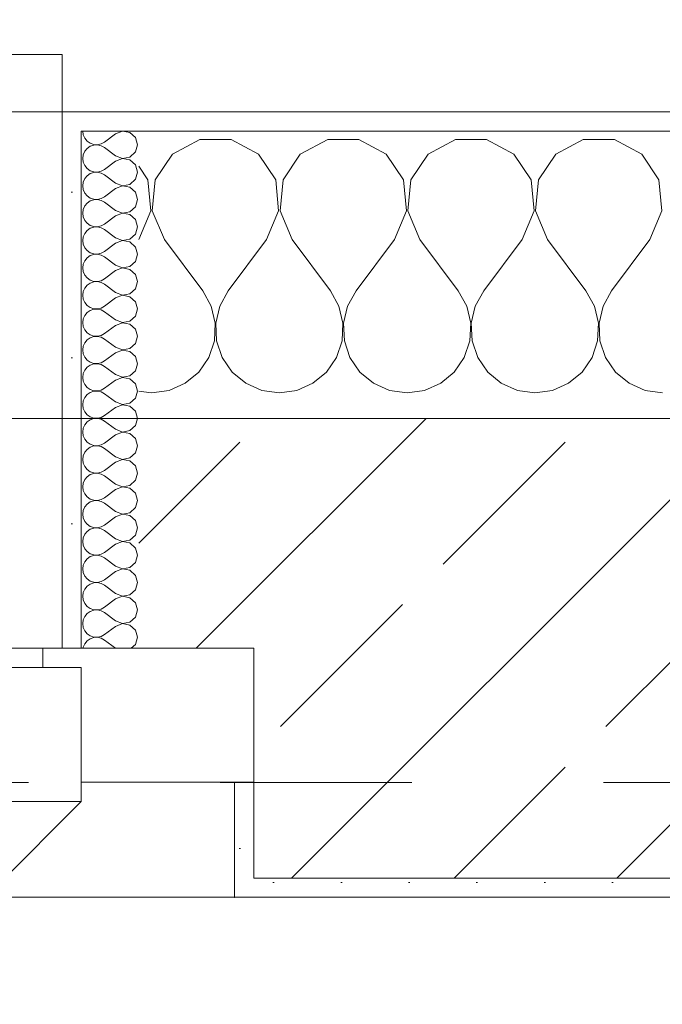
# Model space of a CAD drawing. Header units: metres. Extents: x -4 to 100, y -11 to 17.
# Tile 185 of 256: x 10.598 to 10.933, y 13.389 to 13.903. Entities that reach past the tile are written whole.
import ezdxf

# ---------------------------------------------------------------- set-up
doc = ezdxf.new("R2010")
doc.units = ezdxf.units.M
doc.header["$MEASUREMENT"] = 0
doc.linetypes.add('Strichlinie eng', pattern=[0.115, 0.075, -0.04])
doc.linetypes.add('Untersicht', pattern=[0.1, 0.075, -0.025])
for name, color, linetype in [('152 - Bemaßung_ Beschriftung.Ausbau', 7, 'Continuous'), ('603 - Struktur.Bodenplatte_ Decke Roh', 7, 'Continuous'), ('604 - Struktur.Wand Aussen', 7, 'Continuous'), ('650 - Abdeckung.Fußboden Aufbau', 7, 'Continuous'), ('Neubau_653 - Abdeckung.TB Verkofferung', 7, 'Continuous')]:
    doc.layers.add(name, color=color, linetype=linetype)
doc.styles.add('ERSTELLTER_STIL_2', font='txt')
doc.dimstyles.new('ERSTELLTER_STIL__5', dxfattribs={"dimtxt": 0.1, "dimasz": 0.0532, "dimexe": 0.18, "dimexo": 0.0625, "dimgap": 0, "dimtad": 1, "dimtih": 1, "dimtoh": 1, "dimzin": 0, "dimdsep": 46, "dimtxsty": 'ERSTELLTER_STIL_2', "dimblk": 'ARROWHEAD_2', "dimblk1": 'ARROWHEAD_2', "dimblk2": 'ARROWHEAD_2', "dimcen": 0.09, "dimse1": 1, "dimse2": 1, "dimclrd": 7, "dimclre": 7, "dimclrt": 7, "dimazin": 0, "dimtfac": 1, "dimtdec": 4, "dimtmove": 0, "dimatfit": 3, "dimfxl": 1, "dimtolj": 1, "dimtzin": 0, "dimarcsym": 0})
pattern_1 = [(0, (0, 0), (0, 0.08660254), [0, -0.05]), (0, (0.025, 0.0433), (0, 0.08660254), [0, -0.05])]
pattern_2 = [(45, (0, 0), (-0.01767767, 0.01767767), [0, -0.025])]

# ---------------------------------------------------------------- blocks, each defined once
blk = doc.blocks.new('*X65')
at = {"layer": '604 - Struktur.Wand Aussen', "color": 7, "linetype": 'Continuous', "lineweight": 5}
for p, q in [((10.69188, 13.84066), (10.67757, 13.83299)), ((10.70812, 13.84066), (10.69188, 13.84066)), ((10.72243, 13.83299), (10.70812, 13.84066)), ((10.75855, 13.84066), (10.74424, 13.83299)), ((10.77479, 13.84066), (10.75855, 13.84066)), ((10.7891, 13.83299), (10.77479, 13.84066)), ((10.82521, 13.84066), (10.8109, 13.83299)), ((10.84145, 13.84066), (10.82521, 13.84066)), ((10.85576, 13.83299), (10.84145, 13.84066)), ((10.89188, 13.84066), (10.87757, 13.83299)), ((10.90812, 13.84066), (10.89188, 13.84066)), ((10.92243, 13.83299), (10.90812, 13.84066)), ((10.67757, 13.83299), (10.66858, 13.81947)), ((10.73142, 13.81947), (10.72243, 13.83299)), ((10.74424, 13.83299), (10.73525, 13.81947)), ((10.79808, 13.81947), (10.7891, 13.83299)), ((10.8109, 13.83299), (10.80192, 13.81947)), ((10.86475, 13.81947), (10.85576, 13.83299)), ((10.87757, 13.83299), (10.86858, 13.81947)), ((10.93142, 13.81947), (10.92243, 13.83299)), ((10.66475, 13.81947), (10.66, 13.82662)), ((10.66629, 13.8033), (10.66475, 13.81947)), ((10.66858, 13.81947), (10.66705, 13.8033)), ((10.73295, 13.8033), (10.73142, 13.81947)), ((10.73525, 13.81947), (10.73371, 13.8033)), ((10.79962, 13.8033), (10.79808, 13.81947)), ((10.80192, 13.81947), (10.80038, 13.8033)), ((10.86629, 13.8033), (10.86475, 13.81947)), ((10.86858, 13.81947), (10.86705, 13.8033)), ((10.93295, 13.8033), (10.93142, 13.81947)), ((10.66, 13.78833), (10.66629, 13.8033)), ((10.66705, 13.8033), (10.67333, 13.78833)), ((10.72667, 13.78833), (10.73295, 13.8033)), ((10.73371, 13.8033), (10.74, 13.78833)), ((10.79333, 13.78833), (10.79962, 13.8033)), ((10.80038, 13.8033), (10.80667, 13.78833)), ((10.86, 13.78833), (10.86629, 13.8033)), ((10.86705, 13.8033), (10.87333, 13.78833)), ((10.92667, 13.78833), (10.93295, 13.8033)), ((10.67333, 13.78833), (10.69333, 13.76167)), ((10.72667, 13.78833), (10.70667, 13.76167)), ((10.74, 13.78833), (10.76, 13.76167)), ((10.79333, 13.78833), (10.77333, 13.76167)), ((10.80667, 13.78833), (10.82667, 13.76167)), ((10.86, 13.78833), (10.84, 13.76167)), ((10.87333, 13.78833), (10.89333, 13.76167)), ((10.92667, 13.78833), (10.90667, 13.76167)), ((10.69778, 13.75362), (10.69333, 13.76167)), ((10.70667, 13.76167), (10.70222, 13.75362)), ((10.76445, 13.75362), (10.76, 13.76167)), ((10.77333, 13.76167), (10.76888, 13.75362)), ((10.83112, 13.75362), (10.82667, 13.76167)), ((10.84, 13.76167), (10.83555, 13.75362)), ((10.89778, 13.75362), (10.89333, 13.76167)), ((10.90667, 13.76167), (10.90222, 13.75362)), ((10.69987, 13.74466), (10.69778, 13.75362)), ((10.70222, 13.75362), (10.70013, 13.74466)), ((10.76653, 13.74466), (10.76445, 13.75362)), ((10.76888, 13.75362), (10.7668, 13.74466)), ((10.8332, 13.74466), (10.83112, 13.75362)), ((10.83555, 13.75362), (10.83347, 13.74466)), ((10.89987, 13.74466), (10.89778, 13.75362)), ((10.90222, 13.75362), (10.90013, 13.74466)), ((10.69942, 13.73547), (10.69987, 13.74466)), ((10.70013, 13.74466), (10.70058, 13.73547)), ((10.76609, 13.73547), (10.76653, 13.74466)), ((10.7668, 13.74466), (10.76725, 13.73547)), ((10.83275, 13.73547), (10.8332, 13.74466)), ((10.83347, 13.74466), (10.83391, 13.73547)), ((10.89942, 13.73547), (10.89987, 13.74466)), ((10.90013, 13.74466), (10.90058, 13.73547)), ((10.69648, 13.72676), (10.69942, 13.73547)), ((10.70058, 13.73547), (10.70352, 13.72676)), ((10.76315, 13.72676), (10.76609, 13.73547)), ((10.76725, 13.73547), (10.77019, 13.72676)), ((10.82981, 13.72676), (10.83275, 13.73547)), ((10.83391, 13.73547), (10.83685, 13.72676)), ((10.89648, 13.72676), (10.89942, 13.73547)), ((10.90058, 13.73547), (10.90352, 13.72676)), ((10.69127, 13.71918), (10.69648, 13.72676)), ((10.70352, 13.72676), (10.70873, 13.71918)), ((10.75794, 13.71918), (10.76315, 13.72676)), ((10.77019, 13.72676), (10.77539, 13.71918)), ((10.82461, 13.71918), (10.82981, 13.72676)), ((10.83685, 13.72676), (10.84206, 13.71918)), ((10.89127, 13.71918), (10.89648, 13.72676)), ((10.90352, 13.72676), (10.90873, 13.71918)), ((10.68419, 13.71331), (10.69127, 13.71918)), ((10.70873, 13.71918), (10.71581, 13.71331)), ((10.75086, 13.71331), (10.75794, 13.71918)), ((10.77539, 13.71918), (10.78248, 13.71331)), ((10.81752, 13.71331), (10.82461, 13.71918)), ((10.84206, 13.71918), (10.84914, 13.71331)), ((10.88419, 13.71331), (10.89127, 13.71918)), ((10.90873, 13.71918), (10.91581, 13.71331)), ((10.67578, 13.7096), (10.68419, 13.71331)), ((10.71581, 13.71331), (10.72422, 13.7096)), ((10.74244, 13.7096), (10.75086, 13.71331)), ((10.78248, 13.71331), (10.79089, 13.7096)), ((10.80911, 13.7096), (10.81752, 13.71331)), ((10.84914, 13.71331), (10.85756, 13.7096)), ((10.87578, 13.7096), (10.88419, 13.71331)), ((10.91581, 13.71331), (10.92422, 13.7096)), ((10.66, 13.70926), (10.66667, 13.70833)), ((10.66667, 13.70833), (10.67578, 13.7096)), ((10.72422, 13.7096), (10.73333, 13.70833)), ((10.73333, 13.70833), (10.74244, 13.7096)), ((10.79089, 13.7096), (10.8, 13.70833)), ((10.8, 13.70833), (10.80911, 13.7096)), ((10.85756, 13.7096), (10.86667, 13.70833)), ((10.86667, 13.70833), (10.87578, 13.7096)), ((10.92422, 13.7096), (10.93333, 13.70833))]:
    blk.add_line(p, q, dxfattribs=at)
blk = doc.blocks.new('*X84')
at = {"layer": '604 - Struktur.Wand Aussen', "color": 7, "linetype": 'Continuous', "lineweight": 5}
for p, q in [((10.63071, 13.845), (10.63099, 13.84305)), ((10.6515, 13.84497), (10.64786, 13.84357)), ((10.65534, 13.84425), (10.6515, 13.84497)), ((10.65822, 13.84161), (10.65534, 13.84425)), ((10.63099, 13.84305), (10.63178, 13.84124)), ((10.63178, 13.84124), (10.63304, 13.83973)), ((10.63304, 13.83973), (10.63466, 13.83861)), ((10.64042, 13.83833), (10.64214, 13.83929)), ((10.64786, 13.84357), (10.64214, 13.83929)), ((10.65929, 13.83786), (10.65822, 13.84161)), ((10.63178, 13.83447), (10.63099, 13.83267)), ((10.63304, 13.83599), (10.63178, 13.83447)), ((10.63466, 13.8371), (10.63304, 13.83599)), ((10.63466, 13.83861), (10.63653, 13.83798)), ((10.63653, 13.83773), (10.63466, 13.8371)), ((10.63653, 13.83798), (10.6385, 13.83789)), ((10.6385, 13.83783), (10.63653, 13.83773)), ((10.6385, 13.83789), (10.64042, 13.83833)), ((10.64042, 13.83738), (10.6385, 13.83783)), ((10.64214, 13.83643), (10.64042, 13.83738)), ((10.64786, 13.83214), (10.64214, 13.83643)), ((10.65534, 13.83147), (10.65822, 13.8341)), ((10.65822, 13.8341), (10.65929, 13.83786)), ((10.63099, 13.83267), (10.63071, 13.83071)), ((10.63071, 13.83071), (10.63099, 13.82876)), ((10.63099, 13.82876), (10.63178, 13.82696)), ((10.64786, 13.82929), (10.64214, 13.825)), ((10.64786, 13.83214), (10.6515, 13.83074)), ((10.6515, 13.83069), (10.64786, 13.82929)), ((10.6515, 13.83074), (10.65534, 13.83147)), ((10.65534, 13.82996), (10.6515, 13.83069)), ((10.65822, 13.82733), (10.65534, 13.82996)), ((10.63178, 13.82696), (10.63304, 13.82544)), ((10.63304, 13.82544), (10.63466, 13.82433)), ((10.63466, 13.82433), (10.63653, 13.8237)), ((10.63653, 13.82345), (10.63466, 13.82282)), ((10.63653, 13.8237), (10.6385, 13.8236)), ((10.6385, 13.82354), (10.63653, 13.82345)), ((10.6385, 13.8236), (10.64042, 13.82405)), ((10.64042, 13.8231), (10.6385, 13.82354)), ((10.64042, 13.82405), (10.64214, 13.825)), ((10.65929, 13.82357), (10.65822, 13.82733)), ((10.65822, 13.81982), (10.65929, 13.82357)), ((10.63099, 13.81838), (10.63071, 13.81643)), ((10.63178, 13.82018), (10.63099, 13.81838)), ((10.63304, 13.8217), (10.63178, 13.82018)), ((10.63466, 13.82282), (10.63304, 13.8217)), ((10.64214, 13.82214), (10.64042, 13.8231)), ((10.64786, 13.81786), (10.64214, 13.82214)), ((10.65534, 13.81718), (10.65822, 13.81982)), ((10.63071, 13.81643), (10.63099, 13.81448)), ((10.63099, 13.81448), (10.63178, 13.81267)), ((10.64786, 13.815), (10.64214, 13.81071)), ((10.64786, 13.81786), (10.6515, 13.81646)), ((10.6515, 13.8164), (10.64786, 13.815)), ((10.6515, 13.81646), (10.65534, 13.81718)), ((10.65534, 13.81567), (10.6515, 13.8164)), ((10.65822, 13.81304), (10.65534, 13.81567)), ((10.63178, 13.81267), (10.63304, 13.81116)), ((10.63304, 13.81116), (10.63466, 13.81004)), ((10.63466, 13.80853), (10.63304, 13.80742)), ((10.63466, 13.81004), (10.63653, 13.80941)), ((10.63653, 13.80916), (10.63466, 13.80853)), ((10.63653, 13.80941), (10.6385, 13.80931)), ((10.6385, 13.80926), (10.63653, 13.80916)), ((10.6385, 13.80931), (10.64042, 13.80976)), ((10.64042, 13.80881), (10.6385, 13.80926)), ((10.64042, 13.80976), (10.64214, 13.81071)), ((10.64214, 13.80786), (10.64042, 13.80881)), ((10.65929, 13.80929), (10.65822, 13.81304)), ((10.65822, 13.80553), (10.65929, 13.80929)), ((10.63099, 13.80409), (10.63071, 13.80214)), ((10.63178, 13.8059), (10.63099, 13.80409)), ((10.63304, 13.80742), (10.63178, 13.8059)), ((10.64786, 13.80357), (10.64214, 13.80786)), ((10.64786, 13.80357), (10.6515, 13.80217)), ((10.6515, 13.80217), (10.65534, 13.8029)), ((10.65534, 13.8029), (10.65822, 13.80553)), ((10.63071, 13.80214), (10.63099, 13.80019)), ((10.63099, 13.80019), (10.63178, 13.79839)), ((10.63178, 13.79839), (10.63304, 13.79687)), ((10.64786, 13.80071), (10.64214, 13.79643)), ((10.6515, 13.80211), (10.64786, 13.80071)), ((10.65534, 13.80139), (10.6515, 13.80211)), ((10.65822, 13.79876), (10.65534, 13.80139)), ((10.65929, 13.795), (10.65822, 13.79876)), ((10.63304, 13.79313), (10.63178, 13.79161)), ((10.63304, 13.79687), (10.63466, 13.79575)), ((10.63466, 13.79425), (10.63304, 13.79313)), ((10.63466, 13.79575), (10.63653, 13.79512)), ((10.63653, 13.79488), (10.63466, 13.79425)), ((10.63653, 13.79512), (10.6385, 13.79503)), ((10.6385, 13.79497), (10.63653, 13.79488)), ((10.6385, 13.79503), (10.64042, 13.79547)), ((10.64042, 13.79453), (10.6385, 13.79497)), ((10.64042, 13.79547), (10.64214, 13.79643)), ((10.64214, 13.79357), (10.64042, 13.79453)), ((10.64786, 13.78929), (10.64214, 13.79357)), ((10.65822, 13.79124), (10.65929, 13.795)), ((10.63099, 13.78981), (10.63071, 13.78786)), ((10.63071, 13.78786), (10.63099, 13.78591)), ((10.63178, 13.79161), (10.63099, 13.78981)), ((10.64786, 13.78929), (10.6515, 13.78789)), ((10.6515, 13.78783), (10.64786, 13.78643)), ((10.6515, 13.78789), (10.65534, 13.78861)), ((10.65534, 13.7871), (10.6515, 13.78783)), ((10.65534, 13.78861), (10.65822, 13.79124)), ((10.63099, 13.78591), (10.63178, 13.7841)), ((10.63178, 13.7841), (10.63304, 13.78258)), ((10.63304, 13.78258), (10.63466, 13.78147)), ((10.64786, 13.78643), (10.64214, 13.78214)), ((10.65822, 13.78447), (10.65534, 13.7871)), ((10.65929, 13.78071), (10.65822, 13.78447)), ((10.63178, 13.77733), (10.63099, 13.77552)), ((10.63304, 13.77884), (10.63178, 13.77733)), ((10.63466, 13.77996), (10.63304, 13.77884)), ((10.63466, 13.78147), (10.63653, 13.78084)), ((10.63653, 13.78059), (10.63466, 13.77996)), ((10.63653, 13.78084), (10.6385, 13.78074)), ((10.6385, 13.78069), (10.63653, 13.78059)), ((10.6385, 13.78074), (10.64042, 13.78119)), ((10.64042, 13.78024), (10.6385, 13.78069)), ((10.64042, 13.78119), (10.64214, 13.78214)), ((10.64214, 13.77929), (10.64042, 13.78024)), ((10.64786, 13.775), (10.64214, 13.77929)), ((10.65822, 13.77696), (10.65929, 13.78071)), ((10.63099, 13.77552), (10.63071, 13.77357)), ((10.63071, 13.77357), (10.63099, 13.77162)), ((10.64786, 13.77214), (10.64214, 13.76786)), ((10.64786, 13.775), (10.6515, 13.7736)), ((10.6515, 13.77354), (10.64786, 13.77214)), ((10.6515, 13.7736), (10.65534, 13.77433)), ((10.65534, 13.77282), (10.6515, 13.77354)), ((10.65534, 13.77433), (10.65822, 13.77696)), ((10.65822, 13.77018), (10.65534, 13.77282)), ((10.63099, 13.77162), (10.63178, 13.76982)), ((10.63178, 13.76982), (10.63304, 13.7683)), ((10.63304, 13.7683), (10.63466, 13.76718)), ((10.63466, 13.76718), (10.63653, 13.76655)), ((10.6385, 13.76646), (10.64042, 13.7669)), ((10.64042, 13.7669), (10.64214, 13.76786)), ((10.65929, 13.76643), (10.65822, 13.77018)), ((10.63178, 13.76304), (10.63099, 13.76124)), ((10.63304, 13.76456), (10.63178, 13.76304)), ((10.63466, 13.76567), (10.63304, 13.76456)), ((10.63653, 13.7663), (10.63466, 13.76567)), ((10.63653, 13.76655), (10.6385, 13.76646)), ((10.6385, 13.7664), (10.63653, 13.7663)), ((10.64042, 13.76595), (10.6385, 13.7664)), ((10.64214, 13.765), (10.64042, 13.76595)), ((10.64786, 13.76071), (10.64214, 13.765)), ((10.65534, 13.76004), (10.65822, 13.76267)), ((10.65822, 13.76267), (10.65929, 13.76643)), ((10.63099, 13.76124), (10.63071, 13.75929)), ((10.63071, 13.75929), (10.63099, 13.75733)), ((10.63099, 13.75733), (10.63178, 13.75553)), ((10.64786, 13.75786), (10.64214, 13.75357)), ((10.64786, 13.76071), (10.6515, 13.75931)), ((10.6515, 13.75926), (10.64786, 13.75786)), ((10.6515, 13.75931), (10.65534, 13.76004)), ((10.65534, 13.75853), (10.6515, 13.75926)), ((10.65822, 13.7559), (10.65534, 13.75853)), ((10.63178, 13.75553), (10.63304, 13.75401)), ((10.63304, 13.75401), (10.63466, 13.7529)), ((10.63466, 13.7529), (10.63653, 13.75227)), ((10.63653, 13.75202), (10.63466, 13.75139)), ((10.63653, 13.75227), (10.6385, 13.75217)), ((10.6385, 13.75211), (10.63653, 13.75202)), ((10.6385, 13.75217), (10.64042, 13.75262)), ((10.64042, 13.75167), (10.6385, 13.75211)), ((10.64042, 13.75262), (10.64214, 13.75357)), ((10.64214, 13.75071), (10.64042, 13.75167)), ((10.65929, 13.75214), (10.65822, 13.7559)), ((10.65822, 13.74839), (10.65929, 13.75214)), ((10.63099, 13.74695), (10.63071, 13.745)), ((10.63178, 13.74876), (10.63099, 13.74695)), ((10.63304, 13.75027), (10.63178, 13.74876)), ((10.63466, 13.75139), (10.63304, 13.75027)), ((10.64786, 13.74643), (10.64214, 13.75071)), ((10.64786, 13.74643), (10.6515, 13.74503)), ((10.65534, 13.74575), (10.65822, 13.74839)), ((10.63071, 13.745), (10.63099, 13.74305)), ((10.63099, 13.74305), (10.63178, 13.74124)), ((10.63178, 13.74124), (10.63304, 13.73973)), ((10.64786, 13.74357), (10.64214, 13.73929)), ((10.6515, 13.74497), (10.64786, 13.74357)), ((10.6515, 13.74503), (10.65534, 13.74575)), ((10.65534, 13.74425), (10.6515, 13.74497)), ((10.65822, 13.74161), (10.65534, 13.74425)), ((10.65929, 13.73786), (10.65822, 13.74161)), ((10.63304, 13.73599), (10.63178, 13.73447)), ((10.63304, 13.73973), (10.63466, 13.73861)), ((10.63466, 13.7371), (10.63304, 13.73599)), ((10.63466, 13.73861), (10.63653, 13.73798)), ((10.63653, 13.73773), (10.63466, 13.7371)), ((10.63653, 13.73798), (10.6385, 13.73789)), ((10.6385, 13.73783), (10.63653, 13.73773)), ((10.6385, 13.73789), (10.64042, 13.73833)), ((10.64042, 13.73738), (10.6385, 13.73783)), ((10.64042, 13.73833), (10.64214, 13.73929)), ((10.64214, 13.73643), (10.64042, 13.73738)), ((10.64786, 13.73214), (10.64214, 13.73643)), ((10.65822, 13.7341), (10.65929, 13.73786)), ((10.63099, 13.73267), (10.63071, 13.73071)), ((10.63178, 13.73447), (10.63099, 13.73267)), ((10.64786, 13.73214), (10.6515, 13.73074)), ((10.6515, 13.73074), (10.65534, 13.73147)), ((10.65534, 13.73147), (10.65822, 13.7341)), ((10.63071, 13.73071), (10.63099, 13.72876)), ((10.63099, 13.72876), (10.63178, 13.72696)), ((10.63178, 13.72696), (10.63304, 13.72544)), ((10.64786, 13.72929), (10.64214, 13.725)), ((10.6515, 13.73069), (10.64786, 13.72929)), ((10.65534, 13.72996), (10.6515, 13.73069)), ((10.65822, 13.72733), (10.65534, 13.72996)), ((10.65929, 13.72357), (10.65822, 13.72733)), ((10.63304, 13.7217), (10.63178, 13.72018)), ((10.63304, 13.72544), (10.63466, 13.72433)), ((10.63466, 13.72282), (10.63304, 13.7217)), ((10.63466, 13.72433), (10.63653, 13.7237)), ((10.63653, 13.72345), (10.63466, 13.72282)), ((10.63653, 13.7237), (10.6385, 13.7236)), ((10.6385, 13.72354), (10.63653, 13.72345)), ((10.6385, 13.7236), (10.64042, 13.72405)), ((10.64042, 13.7231), (10.6385, 13.72354)), ((10.64042, 13.72405), (10.64214, 13.725)), ((10.64214, 13.72214), (10.64042, 13.7231)), ((10.64786, 13.71786), (10.64214, 13.72214)), ((10.65822, 13.71982), (10.65929, 13.72357)), ((10.63099, 13.71838), (10.63071, 13.71643)), ((10.63071, 13.71643), (10.63099, 13.71448)), ((10.63178, 13.72018), (10.63099, 13.71838)), ((10.64786, 13.71786), (10.6515, 13.71646)), ((10.6515, 13.7164), (10.64786, 13.715)), ((10.6515, 13.71646), (10.65534, 13.71718)), ((10.65534, 13.71567), (10.6515, 13.7164)), ((10.65534, 13.71718), (10.65822, 13.71982)), ((10.65822, 13.71304), (10.65534, 13.71567)), ((10.63099, 13.71448), (10.63178, 13.71267)), ((10.63178, 13.71267), (10.63304, 13.71116)), ((10.63304, 13.71116), (10.63466, 13.71004)), ((10.64042, 13.70976), (10.64214, 13.71071)), ((10.64786, 13.715), (10.64214, 13.71071)), ((10.65929, 13.70929), (10.65822, 13.71304)), ((10.63178, 13.7059), (10.63099, 13.70409)), ((10.63304, 13.70742), (10.63178, 13.7059)), ((10.63466, 13.70853), (10.63304, 13.70742)), ((10.63466, 13.71004), (10.63653, 13.70941)), ((10.63653, 13.70916), (10.63466, 13.70853)), ((10.63653, 13.70941), (10.6385, 13.70931)), ((10.6385, 13.70926), (10.63653, 13.70916)), ((10.6385, 13.70931), (10.64042, 13.70976)), ((10.64042, 13.70881), (10.6385, 13.70926)), ((10.64214, 13.70786), (10.64042, 13.70881)), ((10.64786, 13.70357), (10.64214, 13.70786)), ((10.65534, 13.7029), (10.65822, 13.70553)), ((10.65822, 13.70553), (10.65929, 13.70929)), ((10.63099, 13.70409), (10.63071, 13.70214)), ((10.63071, 13.70214), (10.63099, 13.70019)), ((10.63099, 13.70019), (10.63178, 13.69839)), ((10.64786, 13.70071), (10.64214, 13.69643)), ((10.64786, 13.70357), (10.6515, 13.70217)), ((10.6515, 13.70211), (10.64786, 13.70071)), ((10.6515, 13.70217), (10.65534, 13.7029)), ((10.65534, 13.70139), (10.6515, 13.70211)), ((10.65822, 13.69876), (10.65534, 13.70139)), ((10.63178, 13.69839), (10.63304, 13.69687)), ((10.63304, 13.69687), (10.63466, 13.69575)), ((10.63466, 13.69575), (10.63653, 13.69512)), ((10.63653, 13.69488), (10.63466, 13.69425)), ((10.63653, 13.69512), (10.6385, 13.69503)), ((10.6385, 13.69497), (10.63653, 13.69488)), ((10.6385, 13.69503), (10.64042, 13.69547)), ((10.64042, 13.69453), (10.6385, 13.69497)), ((10.64042, 13.69547), (10.64214, 13.69643)), ((10.65929, 13.695), (10.65822, 13.69876)), ((10.65822, 13.69124), (10.65929, 13.695)), ((10.63099, 13.68981), (10.63071, 13.68786)), ((10.63178, 13.69161), (10.63099, 13.68981)), ((10.63304, 13.69313), (10.63178, 13.69161)), ((10.63466, 13.69425), (10.63304, 13.69313)), ((10.64214, 13.69357), (10.64042, 13.69453)), ((10.64786, 13.68929), (10.64214, 13.69357)), ((10.65534, 13.68861), (10.65822, 13.69124)), ((10.63071, 13.68786), (10.63099, 13.68591)), ((10.63099, 13.68591), (10.63178, 13.6841)), ((10.64786, 13.68643), (10.64214, 13.68214)), ((10.64786, 13.68929), (10.6515, 13.68789)), ((10.6515, 13.68783), (10.64786, 13.68643)), ((10.6515, 13.68789), (10.65534, 13.68861)), ((10.65534, 13.6871), (10.6515, 13.68783)), ((10.65822, 13.68447), (10.65534, 13.6871)), ((10.63178, 13.6841), (10.63304, 13.68258)), ((10.63304, 13.68258), (10.63466, 13.68147)), ((10.63466, 13.67996), (10.63304, 13.67884)), ((10.63466, 13.68147), (10.63653, 13.68084)), ((10.63653, 13.68059), (10.63466, 13.67996)), ((10.63653, 13.68084), (10.6385, 13.68074)), ((10.6385, 13.68069), (10.63653, 13.68059)), ((10.6385, 13.68074), (10.64042, 13.68119)), ((10.64042, 13.68024), (10.6385, 13.68069)), ((10.64042, 13.68119), (10.64214, 13.68214)), ((10.64214, 13.67929), (10.64042, 13.68024)), ((10.65929, 13.68071), (10.65822, 13.68447)), ((10.65822, 13.67696), (10.65929, 13.68071)), ((10.63099, 13.67552), (10.63071, 13.67357)), ((10.63178, 13.67733), (10.63099, 13.67552)), ((10.63304, 13.67884), (10.63178, 13.67733)), ((10.64786, 13.675), (10.64214, 13.67929)), ((10.64786, 13.675), (10.6515, 13.6736)), ((10.6515, 13.6736), (10.65534, 13.67433)), ((10.65534, 13.67433), (10.65822, 13.67696)), ((10.63071, 13.67357), (10.63099, 13.67162)), ((10.63099, 13.67162), (10.63178, 13.66982)), ((10.63178, 13.66982), (10.63304, 13.6683)), ((10.64786, 13.67214), (10.64214, 13.66786)), ((10.6515, 13.67354), (10.64786, 13.67214)), ((10.65534, 13.67282), (10.6515, 13.67354)), ((10.65822, 13.67018), (10.65534, 13.67282)), ((10.65929, 13.66643), (10.65822, 13.67018)), ((10.63304, 13.66456), (10.63178, 13.66304)), ((10.63304, 13.6683), (10.63466, 13.66718)), ((10.63466, 13.66567), (10.63304, 13.66456)), ((10.63466, 13.66718), (10.63653, 13.66655)), ((10.63653, 13.6663), (10.63466, 13.66567)), ((10.63653, 13.66655), (10.6385, 13.66646)), ((10.6385, 13.6664), (10.63653, 13.6663)), ((10.6385, 13.66646), (10.64042, 13.6669)), ((10.64042, 13.66595), (10.6385, 13.6664)), ((10.64042, 13.6669), (10.64214, 13.66786)), ((10.64214, 13.665), (10.64042, 13.66595)), ((10.64786, 13.66071), (10.64214, 13.665)), ((10.65822, 13.66267), (10.65929, 13.66643)), ((10.63099, 13.66124), (10.63071, 13.65929)), ((10.63071, 13.65929), (10.63099, 13.65733)), ((10.63178, 13.66304), (10.63099, 13.66124)), ((10.64786, 13.66071), (10.6515, 13.65931)), ((10.6515, 13.65926), (10.64786, 13.65786)), ((10.6515, 13.65931), (10.65534, 13.66004)), ((10.65534, 13.65853), (10.6515, 13.65926)), ((10.65534, 13.66004), (10.65822, 13.66267)), ((10.63099, 13.65733), (10.63178, 13.65553)), ((10.63178, 13.65553), (10.63304, 13.65401)), ((10.63304, 13.65401), (10.63466, 13.6529)), ((10.64786, 13.65786), (10.64214, 13.65357)), ((10.65822, 13.6559), (10.65534, 13.65853)), ((10.65929, 13.65214), (10.65822, 13.6559)), ((10.63178, 13.64876), (10.63099, 13.64695)), ((10.63304, 13.65027), (10.63178, 13.64876)), ((10.63466, 13.65139), (10.63304, 13.65027)), ((10.63466, 13.6529), (10.63653, 13.65227)), ((10.63653, 13.65202), (10.63466, 13.65139)), ((10.63653, 13.65227), (10.6385, 13.65217)), ((10.6385, 13.65211), (10.63653, 13.65202)), ((10.6385, 13.65217), (10.64042, 13.65262)), ((10.64042, 13.65167), (10.6385, 13.65211)), ((10.64042, 13.65262), (10.64214, 13.65357)), ((10.64214, 13.65071), (10.64042, 13.65167)), ((10.64786, 13.64643), (10.64214, 13.65071)), ((10.65822, 13.64839), (10.65929, 13.65214)), ((10.63099, 13.64695), (10.63071, 13.645)), ((10.63071, 13.645), (10.63099, 13.64305)), ((10.64786, 13.64357), (10.64214, 13.63929)), ((10.64786, 13.64643), (10.6515, 13.64503)), ((10.6515, 13.64497), (10.64786, 13.64357)), ((10.6515, 13.64503), (10.65534, 13.64575)), ((10.65534, 13.64425), (10.6515, 13.64497)), ((10.65534, 13.64575), (10.65822, 13.64839)), ((10.65822, 13.64161), (10.65534, 13.64425)), ((10.63099, 13.64305), (10.63178, 13.64124)), ((10.63178, 13.64124), (10.63304, 13.63973)), ((10.63304, 13.63973), (10.63466, 13.63861)), ((10.63466, 13.63861), (10.63653, 13.63798)), ((10.6385, 13.63789), (10.64042, 13.63833)), ((10.64042, 13.63833), (10.64214, 13.63929)), ((10.65929, 13.63786), (10.65822, 13.64161)), ((10.63178, 13.63447), (10.63099, 13.63267)), ((10.63304, 13.63599), (10.63178, 13.63447)), ((10.63466, 13.6371), (10.63304, 13.63599)), ((10.63653, 13.63773), (10.63466, 13.6371)), ((10.63653, 13.63798), (10.6385, 13.63789)), ((10.6385, 13.63783), (10.63653, 13.63773)), ((10.64042, 13.63738), (10.6385, 13.63783)), ((10.64214, 13.63643), (10.64042, 13.63738)), ((10.64786, 13.63214), (10.64214, 13.63643)), ((10.65534, 13.63147), (10.65822, 13.6341)), ((10.65822, 13.6341), (10.65929, 13.63786)), ((10.63099, 13.63267), (10.63071, 13.63071)), ((10.63071, 13.63071), (10.63099, 13.62876)), ((10.63099, 13.62876), (10.63178, 13.62696)), ((10.64786, 13.62929), (10.64214, 13.625)), ((10.64786, 13.63214), (10.6515, 13.63074)), ((10.6515, 13.63069), (10.64786, 13.62929)), ((10.6515, 13.63074), (10.65534, 13.63147)), ((10.65534, 13.62996), (10.6515, 13.63069)), ((10.65822, 13.62733), (10.65534, 13.62996)), ((10.63178, 13.62696), (10.63304, 13.62544)), ((10.63304, 13.62544), (10.63466, 13.62433)), ((10.63466, 13.62433), (10.63653, 13.6237)), ((10.63653, 13.62345), (10.63466, 13.62282)), ((10.63653, 13.6237), (10.6385, 13.6236)), ((10.6385, 13.62354), (10.63653, 13.62345)), ((10.6385, 13.6236), (10.64042, 13.62405)), ((10.64042, 13.6231), (10.6385, 13.62354)), ((10.64042, 13.62405), (10.64214, 13.625)), ((10.64214, 13.62214), (10.64042, 13.6231)), ((10.65929, 13.62357), (10.65822, 13.62733)), ((10.65822, 13.61982), (10.65929, 13.62357)), ((10.63099, 13.61838), (10.63071, 13.61643)), ((10.63178, 13.62018), (10.63099, 13.61838)), ((10.63304, 13.6217), (10.63178, 13.62018)), ((10.63466, 13.62282), (10.63304, 13.6217)), ((10.64786, 13.61786), (10.64214, 13.62214)), ((10.64786, 13.61786), (10.6515, 13.61646)), ((10.65534, 13.61718), (10.65822, 13.61982)), ((10.63071, 13.61643), (10.63099, 13.61448)), ((10.63099, 13.61448), (10.63178, 13.61267)), ((10.63178, 13.61267), (10.63304, 13.61116)), ((10.64786, 13.615), (10.64214, 13.61071)), ((10.6515, 13.6164), (10.64786, 13.615)), ((10.6515, 13.61646), (10.65534, 13.61718)), ((10.65534, 13.61567), (10.6515, 13.6164)), ((10.65822, 13.61304), (10.65534, 13.61567)), ((10.65929, 13.60929), (10.65822, 13.61304)), ((10.63304, 13.61116), (10.63466, 13.61004)), ((10.63466, 13.60853), (10.63304, 13.60742)), ((10.63466, 13.61004), (10.63653, 13.60941)), ((10.63653, 13.60916), (10.63466, 13.60853)), ((10.63653, 13.60941), (10.6385, 13.60931)), ((10.6385, 13.60926), (10.63653, 13.60916)), ((10.6385, 13.60931), (10.64042, 13.60976)), ((10.64042, 13.60881), (10.6385, 13.60926)), ((10.64042, 13.60976), (10.64214, 13.61071)), ((10.64214, 13.60786), (10.64042, 13.60881)), ((10.64786, 13.60357), (10.64214, 13.60786)), ((10.65822, 13.60553), (10.65929, 13.60929)), ((10.63099, 13.60409), (10.63071, 13.60214)), ((10.63178, 13.6059), (10.63099, 13.60409)), ((10.63304, 13.60742), (10.63178, 13.6059)), ((10.64786, 13.60357), (10.6515, 13.60217)), ((10.6515, 13.60217), (10.65534, 13.6029)), ((10.65534, 13.6029), (10.65822, 13.60553)), ((10.63071, 13.60214), (10.63099, 13.60019)), ((10.63099, 13.60019), (10.63178, 13.59839)), ((10.63178, 13.59839), (10.63304, 13.59687)), ((10.64786, 13.60071), (10.64214, 13.59643)), ((10.6515, 13.60211), (10.64786, 13.60071)), ((10.65534, 13.60139), (10.6515, 13.60211)), ((10.65822, 13.59876), (10.65534, 13.60139)), ((10.65929, 13.595), (10.65822, 13.59876)), ((10.63304, 13.59313), (10.63178, 13.59161)), ((10.63304, 13.59687), (10.63466, 13.59575)), ((10.63466, 13.59425), (10.63304, 13.59313)), ((10.63466, 13.59575), (10.63653, 13.59512)), ((10.63653, 13.59488), (10.63466, 13.59425)), ((10.63653, 13.59512), (10.6385, 13.59503)), ((10.6385, 13.59497), (10.63653, 13.59488)), ((10.6385, 13.59503), (10.64042, 13.59547)), ((10.64042, 13.59453), (10.6385, 13.59497)), ((10.64042, 13.59547), (10.64214, 13.59643)), ((10.64214, 13.59357), (10.64042, 13.59453)), ((10.64786, 13.58929), (10.64214, 13.59357)), ((10.65822, 13.59124), (10.65929, 13.595)), ((10.63099, 13.58981), (10.63071, 13.58786)), ((10.63071, 13.58786), (10.63099, 13.58591)), ((10.63178, 13.59161), (10.63099, 13.58981)), ((10.64786, 13.58929), (10.6515, 13.58789)), ((10.6515, 13.58783), (10.64786, 13.58643)), ((10.6515, 13.58789), (10.65534, 13.58861)), ((10.65534, 13.5871), (10.6515, 13.58783)), ((10.65534, 13.58861), (10.65822, 13.59124)), ((10.65822, 13.58447), (10.65534, 13.5871)), ((10.63099, 13.58591), (10.63178, 13.5841)), ((10.63178, 13.5841), (10.63304, 13.58258)), ((10.63304, 13.58258), (10.63466, 13.58147)), ((10.64042, 13.58119), (10.64214, 13.58214)), ((10.64786, 13.58643), (10.64214, 13.58214)), ((10.65929, 13.58071), (10.65822, 13.58447)), ((10.63178, 13.57733), (10.63099, 13.57552)), ((10.63304, 13.57884), (10.63178, 13.57733)), ((10.63466, 13.57996), (10.63304, 13.57884)), ((10.63466, 13.58147), (10.63653, 13.58084)), ((10.63653, 13.58059), (10.63466, 13.57996)), ((10.63653, 13.58084), (10.6385, 13.58074)), ((10.6385, 13.58069), (10.63653, 13.58059)), ((10.6385, 13.58074), (10.64042, 13.58119)), ((10.64042, 13.58024), (10.6385, 13.58069)), ((10.64214, 13.57929), (10.64042, 13.58024)), ((10.64786, 13.575), (10.64214, 13.57929)), ((10.65608, 13.575), (10.65822, 13.57696)), ((10.65822, 13.57696), (10.65929, 13.58071)), ((10.63099, 13.57552), (10.63091, 13.575))]:
    blk.add_line(p, q, dxfattribs=at)
blk = doc.blocks.new('*D287')
at = {"layer": '152 - Bemaßung_ Beschriftung.Ausbau', "color": 7, "linetype": 'Continuous', "lineweight": 5}
for p, q in [((8.32, 14.8025), (8.32, 14.9075)), ((8.34021, 14.89), (8.29979, 14.82)), ((10.74021, 14.89), (10.69979, 14.82)), ((7.12, 14.855), (8.32, 14.855)), ((8.32, 14.855), (10.72, 14.855))]:
    blk.add_line(p, q, dxfattribs=at)
at = {"layer": '152 - Bemaßung_ Beschriftung.Ausbau', "color": 7, "lineweight": 5, "char_height": 0.1, "attachment_point": 7, "style": 'ERSTELLTER_STIL_2'}
for s, insert in [('\\A1;{\\pql;\\fArial|b0|i0|c0|p38;2,40}', (9.38697, 14.875)), ('\\A1;{\\pql;\\fArial|b0|i0|c0|p38;2,01}', (9.38697, 14.735))]:
    blk.add_mtext(s, dxfattribs=dict(at, insert=insert))
blk = doc.blocks.new('ARROWHEAD_2')
at = {"color": 0, "linetype": 'Continuous', "lineweight": 0}
for p, q in [((-0.3781, -0.655), (0.3781, 0.655)), ((0, 0), (-1, 0))]:
    blk.add_line(p, q, dxfattribs=at)
blk = doc.blocks.new('*D288')
at = {"layer": '152 - Bemaßung_ Beschriftung.Ausbau', "color": 7, "linetype": 'Continuous', "lineweight": 5}
for p, q in [((10.72, 14.8025), (10.72, 14.9075)), ((10.74021, 14.89), (10.69979, 14.82)), ((11.9952, 14.89), (11.95478, 14.82)), ((8.32, 14.855), (10.72, 14.855)), ((10.72, 14.855), (11.97499, 14.855))]:
    blk.add_line(p, q, dxfattribs=at)
at = {"layer": '152 - Bemaßung_ Beschriftung.Ausbau', "color": 7, "lineweight": 5, "insert": (11.18942, 14.85559), "char_height": 0.1, "attachment_point": 7, "style": 'ERSTELLTER_STIL_2'}
blk.add_mtext('\\A1;{\\pql;\\fArial|b0|i0|c0|p38;1,25\\fArial|b0|i0|c0|p38;\\A1{\\H.66x;\\S5^  ;}}', dxfattribs=at)
blk = doc.blocks.new('*D289')
at = {"layer": '152 - Bemaßung_ Beschriftung.Ausbau', "color": 7, "linetype": 'Continuous', "lineweight": 5}
for p, q in [((11.97499, 14.8025), (11.97499, 14.9075)), ((11.9952, 14.89), (11.95478, 14.82)), ((14.2932, 14.89), (14.25278, 14.82)), ((10.72, 14.855), (11.97499, 14.855)), ((11.97499, 14.855), (14.27299, 14.855))]:
    blk.add_line(p, q, dxfattribs=at)
at = {"layer": '152 - Bemaßung_ Beschriftung.Ausbau', "color": 7, "lineweight": 5, "char_height": 0.1, "attachment_point": 7, "style": 'ERSTELLTER_STIL_2'}
for s, insert in [('\\A1;{\\pql;\\fArial|b0|i0|c0|p38;2,29\\fArial|b0|i0|c0|p38;\\A1{\\H.66x;\\S8^  ;}}', (12.96592, 14.85559)), ('\\A1;{\\pql;\\fArial|b0|i0|c0|p38;3,47}', (12.99096, 14.735))]:
    blk.add_mtext(s, dxfattribs=dict(at, insert=insert))
blk = doc.blocks.new('*D321')
at = {"layer": '152 - Bemaßung_ Beschriftung.Ausbau', "color": 7, "linetype": 'Continuous', "lineweight": 5}
for p, q in [((7.79499, 15.3025), (7.79499, 15.4075)), ((7.6652, 15.39), (7.62478, 15.32)), ((7.8152, 15.39), (7.77478, 15.32)), ((7.64499, 15.355), (7.79499, 15.355)), ((7.79499, 15.355), (11.25, 15.355))]:
    blk.add_line(p, q, dxfattribs=at)
blk = doc.blocks.new('*D322')
at = {"layer": '152 - Bemaßung_ Beschriftung.Ausbau', "color": 7, "linetype": 'Continuous', "lineweight": 5}
for p, q in [((7.8152, 15.39), (7.77478, 15.32)), ((11.27021, 15.39), (11.22979, 15.32)), ((7.79499, 15.355), (11.25, 15.355))]:
    blk.add_line(p, q, dxfattribs=at)
at = {"layer": '152 - Bemaßung_ Beschriftung.Ausbau', "color": 7, "lineweight": 5, "char_height": 0.1, "attachment_point": 7, "style": 'ERSTELLTER_STIL_2'}
for s, insert in [('\\A1;{\\pql;\\fArial|b0|i0|c0|p38;3,45\\fArial|b0|i0|c0|p38;\\A1{\\H.66x;\\S5^  ;}}', (9.28854, 15.35559)), ('\\A1;{\\pql;\\fArial|b0|i0|c0|p38;16}', (11.078, 15.375))]:
    blk.add_mtext(s, dxfattribs=dict(at, insert=insert))
blk = doc.blocks.new('*D323')
at = {"layer": '152 - Bemaßung_ Beschriftung.Ausbau', "color": 7, "linetype": 'Continuous', "lineweight": 5}
for p, q in [((11.25, 15.3025), (11.25, 15.4075)), ((11.41, 15.3025), (11.41, 15.4075)), ((11.27021, 15.39), (11.22979, 15.32)), ((11.43021, 15.39), (11.38979, 15.32)), ((7.79499, 15.355), (11.25, 15.355)), ((11.25, 15.355), (11.41, 15.355)), ((11.41, 15.355), (14.84, 15.355))]:
    blk.add_line(p, q, dxfattribs=at)
blk = doc.blocks.new('*D359')
at = {"layer": '152 - Bemaßung_ Beschriftung.Ausbau', "color": 7, "linetype": 'Continuous', "lineweight": 5}
for p, q in [((7.87999, 15.8025), (7.87999, 15.9075)), ((11.17999, 15.8025), (11.17999, 15.9075)), ((7.9002, 15.89), (7.85978, 15.82)), ((11.2002, 15.89), (11.15978, 15.82)), ((7.57999, 15.855), (7.87999, 15.855)), ((7.87999, 15.855), (11.17999, 15.855)), ((11.17999, 15.855), (11.47999, 15.855))]:
    blk.add_line(p, q, dxfattribs=at)
at = {"layer": '152 - Bemaßung_ Beschriftung.Ausbau', "color": 7, "lineweight": 5, "insert": (9.39696, 15.875), "char_height": 0.1, "attachment_point": 7, "style": 'ERSTELLTER_STIL_2'}
blk.add_mtext('\\A1;{\\pql;\\fArial|b0|i0|c0|p38;3,30}', dxfattribs=at)

msp = doc.modelspace()

# ---------------------------------------------------------------- hatches: boundary and pattern name
at = {"layer": '604 - Struktur.Wand Aussen', "linetype": 'Continuous', "lineweight": 0, "true_color": 0x000000}
h = msp.add_hatch(dxfattribs=at)
h.set_pattern_fill('Verputz_0001', color=18, style=0, pattern_type=2)
h.set_pattern_definition(pattern_1)
h.paths.add_polyline_path([(10.63, 13.855), (10.62, 13.855), (10.62, 13.575), (10.63, 13.575)])
h = msp.add_hatch(dxfattribs=at)
h.set_pattern_fill('Verputz_0001', color=18, style=0, pattern_type=2)
h.set_pattern_definition(pattern_1)
h.paths.add_polyline_path([(10.63, 13.855), (10.63, 13.845), (12.02099, 13.845), (12.02099, 13.855)])
h = msp.add_hatch(dxfattribs=at)
h.set_pattern_fill('Beton__Stahlbeton_0001', color=18, style=0, pattern_type=2)
h.set_pattern_definition([(45, (0, 0), (-0.0848528, 0.0848528), []), (45, (-0.04243, 0.04243), (-0.0848528, 0.0848528), [0.09, -0.03])])
h.paths.add_polyline_path([(10.66, 13.695), (10.66, 13.575), (10.72, 13.575), (10.72, 13.505), (10.72, 13.455), (11.93499, 13.455), (11.93499, 13.61), (11.94499, 13.61), (11.97499, 13.61), (11.97499, 13.695)])
h = msp.add_hatch(dxfattribs=at)
h.set_pattern_fill('Gips_0001', color=18, style=0, pattern_type=2)
h.set_pattern_definition(pattern_2)
h.paths.add_polyline_path([(10.72, 13.445), (10.72, 13.505), (10.71, 13.505), (10.71, 13.445)])
h = msp.add_hatch(dxfattribs=at)
h.set_pattern_fill('Gips_0001', color=18, style=0, pattern_type=2)
h.set_pattern_definition(pattern_2)
h.paths.add_polyline_path([(10.72, 13.445), (11.16999, 13.445), (11.16999, 13.455), (10.72, 13.455)])

# ---------------------------------------------------------------- linework, layer by layer
at = {"layer": '603 - Struktur.Bodenplatte_ Decke Roh', "color": 7, "linetype": 'Continuous', "lineweight": 18, "flags": 128}
msp.add_lwpolyline([(47.47999, 13.695), (14.77999, 13.695), (14.77999, 13.455), (14.77999, 12.99998), (14.84, 12.99998), (14.84, 8.58498), (13.03, 8.58498), (13.03, 8.72498), (11.41, 8.72498), (11.41, 12.99998), (11.47999, 12.99998), (11.47999, 13.455), (11.47999, 13.695), (-0.015, 13.695)], dxfattribs=at)
at = {"layer": '604 - Struktur.Wand Aussen', "color": 7, "linetype": 'Continuous', "lineweight": 9}
for p, q in [((10.62, 13.885), (8.42, 13.885)), ((10.62, 13.855), (10.62, 13.885)), ((10.63, 13.495), (10.21281, 13.07781)), ((10.71, 13.445), (8.33, 13.445))]:
    msp.add_line(p, q, dxfattribs=at)
at = {"layer": '604 - Struktur.Wand Aussen', "color": 7, "linetype": 'Strichlinie eng', "lineweight": 9}
for p, q in [((10.62, 13.855), (8.42, 13.855)), ((10.71, 13.445), (8.33, 13.445))]:
    msp.add_line(p, q, dxfattribs=at)
at = {"layer": '604 - Struktur.Wand Aussen', "color": 7, "linetype": 'Continuous', "lineweight": 5}
for p, q in [((10.62, 13.855), (10.62, 13.845)), ((10.63, 13.855), (10.62, 13.855)), ((10.62, 13.855), (10.62, 13.845)), ((10.62, 13.845), (10.62, 13.705)), ((10.62, 13.845), (10.62, 13.705)), ((10.66, 13.845), (10.63, 13.845)), ((10.63, 13.575), (10.63, 13.845)), ((10.63, 13.845), (10.63, 13.575)), ((11.99099, 13.845), (10.66, 13.845)), ((10.62, 13.705), (10.62, 13.695)), ((10.62, 13.705), (10.62, 13.695)), ((10.62, 13.695), (10.62, 13.575)), ((10.62, 13.695), (10.62, 13.575)), ((10.63, 13.575), (10.62, 13.575)), ((10.63, 13.575), (10.62, 13.575)), ((10.63, 13.575), (10.62, 13.575)), ((10.66, 13.575), (10.63, 13.575)), ((10.66, 13.575), (10.63, 13.575)), ((10.66, 13.575), (10.63, 13.575)), ((10.72, 13.505), (10.71, 13.505)), ((10.71, 13.505), (10.71, 13.455)), ((10.71, 13.505), (10.71, 13.455)), ((10.72, 13.505), (10.71, 13.505)), ((10.72, 13.505), (10.71, 13.505)), ((10.71, 13.455), (10.71, 13.445)), ((10.71, 13.455), (10.71, 13.445)), ((10.72, 13.445), (10.71, 13.445))]:
    msp.add_line(p, q, dxfattribs=at)
at = {"layer": '604 - Struktur.Wand Aussen', "color": 7, "linetype": 'Continuous', "lineweight": 13}
for p, q in [((11.97499, 13.695), (10.66, 13.695)), ((10.06, 13.575), (10.61, 13.575)), ((10.61, 13.565), (10.61, 13.575)), ((10.61, 13.575), (10.72, 13.575)), ((10.72, 13.575), (10.66, 13.575)), ((10.72, 13.575), (10.66, 13.575)), ((10.72, 13.575), (10.66, 13.575)), ((10.72, 13.575), (10.72, 13.505)), ((10.72, 13.575), (10.72, 13.505)), ((10.72, 13.575), (10.72, 13.505)), ((10.55, 13.565), (10.63, 13.565)), ((10.63, 13.565), (10.61, 13.565)), ((10.63, 13.505), (10.63, 13.565)), ((10.63, 13.565), (10.63, 13.495)), ((10.72, 13.505), (10.63, 13.505)), ((10.72, 13.455), (10.72, 13.505)), ((10.63, 13.495), (10.55, 13.495)), ((10.72, 13.455), (11.93499, 13.455))]:
    msp.add_line(p, q, dxfattribs=at)
at = {"layer": '604 - Struktur.Wand Aussen', "color": 7, "linetype": 'Continuous', "lineweight": 5, "flags": 128}
for points in [[(12.02099, 13.855), (10.63, 13.855)], [(10.72, 13.445), (11.16999, 13.445)]]:
    msp.add_lwpolyline(points, dxfattribs=at)
at = {"layer": '604 - Struktur.Wand Aussen', "color": 7, "linetype": 'Continuous', "lineweight": 9}
msp.add_point((10.71, 13.445), dxfattribs=at)
at = {"layer": '650 - Abdeckung.Fußboden Aufbau', "color": 7, "linetype": 'Continuous', "lineweight": 13, "flags": 128}
msp.add_lwpolyline([(11.16999, 8.22748), (11.16999, 8.50998), (11.25, 8.50998), (11.25, 12.98998), (11.16999, 12.98998), (11.16999, 13.445), (7.88999, 13.445), (7.88999, 12.98998), (7.79499, 12.98998)], dxfattribs=at)
at = {"layer": 'Neubau_653 - Abdeckung.TB Verkofferung', "color": 1, "linetype": 'Untersicht', "lineweight": 9}
msp.add_line((0.70249, 13.50498), (11.25, 13.50498), dxfattribs=at)

# ---------------------------------------------------------------- block references
at = {"layer": '604 - Struktur.Wand Aussen', "color": 7, "lineweight": 18}
for name in ['*X84', '*X65']:
    msp.add_blockref(name, (0, 0), dxfattribs=at)

# ---------------------------------------------------------------- dimensions: what is measured, and where the dimension line sits
at = {"layer": '152 - Bemaßung_ Beschriftung.Ausbau', "color": 7, "linetype": 'Continuous', "lineweight": 5}
for base, p1, p2, picture, middle in [((11.17999, 15.855), (7.87999, 13.44998), (11.17999, 13.44998), '*D359', (9.52684, 15.925)), ((11.25, 15.355), (7.79499, 10.74998), (11.25, 10.73589), '*D322', (9.55348, 15.425)), ((7.79499, 15.355), (7.64499, 10.74998), (7.79499, 10.74998), '*D321', (7.54922, 15.425)), ((11.41, 15.355), (11.25, 10.73589), (11.41, 10.73589), '*D323', (11.15423, 15.425)), ((11.97499, 14.855), (10.72, 13.575), (11.97499, 13.695), '*D288', (11.45437, 14.925)), ((14.27299, 14.855), (11.97499, 13.695), (14.27299, 13.695), '*D289', (13.23086, 14.925)), ((10.72, 14.855), (8.32, 13.575), (10.72, 13.575), '*D287', (9.51685, 14.925))]:
    dim = msp.add_linear_dim(base=base, p1=p1, p2=p2, angle=0, dimstyle='ERSTELLTER_STIL__5', dxfattribs=at)
    dim.commit()
    dim.dimension.update_dxf_attribs({"geometry": picture, "text_midpoint": middle, "dimtype": 160})

doc.saveas('drawing.dxf')
